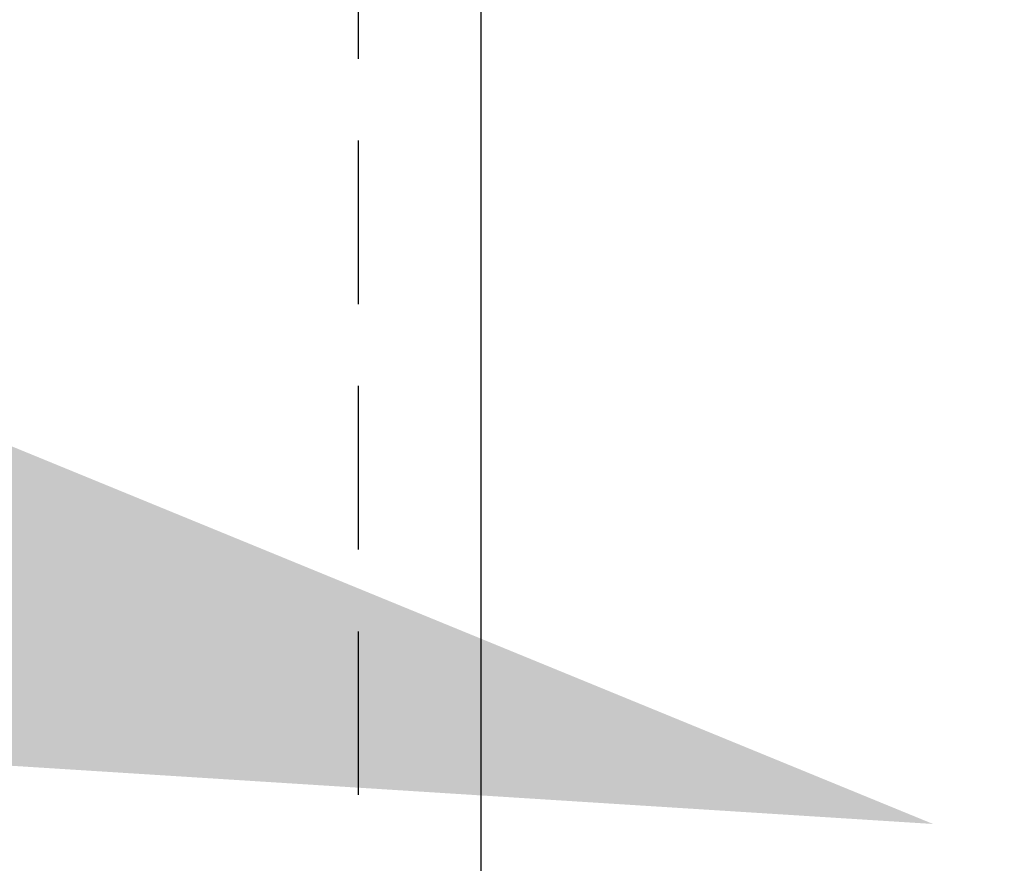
# Model space of a CAD drawing. Header units: feet. Extents: x -114 to 1432, y 355 to 669.
# Tile 65 of 197: x 173.64 to 175.15, y 454.49 to 455.78. Entities that reach past the tile are written whole.
import ezdxf
from ezdxf import colors
from ezdxf.entities.mleader import LeaderData, LeaderLine
from ezdxf.math import Vec2, Vec3

# ---------------------------------------------------------------- set-up
doc = ezdxf.new("R2010")
doc.units = ezdxf.units.FT
doc.header["$MEASUREMENT"] = 0
doc.linetypes.add('DOT', pattern=[0.25, 0, -0.25])
doc.linetypes.add('HIDDEN', pattern=[0.375, 0.25, -0.125])
for name, color, linetype in [('A-BULLETINBOARD', 3, 'Continuous'), ('A-HIDDEN', 8, 'DOT'), ('A-POSTS&BEAMS', 5, 'Continuous'), ('G-ANNO-TXT', 7, 'Continuous')]:
    doc.layers.add(name, color=color, linetype=linetype)
doc.styles.add('Arial', font='arial.ttf')

msp = doc.modelspace()

# ---------------------------------------------------------------- linework, layer by layer
at = {"layer": 'A-BULLETINBOARD', "linetype": 'Continuous'}
msp.add_lwpolyline([(174.3503, 446.1584), (174.3503, 494.1584), (126.3503, 494.1584), (126.3503, 446.1584)], close=True, dxfattribs=at)
at = {"layer": 'A-HIDDEN', "linetype": 'HIDDEN'}
msp.add_lwpolyline([(174.1628, 446.3459), (174.1628, 493.9709), (126.5378, 493.9709), (126.5378, 446.3459)], close=True, dxfattribs=at)
at = {"layer": 'A-POSTS&BEAMS'}
msp.add_lwpolyline([(174.3503, 442.6803), (174.3503, 506.1584), (181.8503, 506.1584), (181.8503, 442.7076)], dxfattribs=at)

# ---------------------------------------------------------------- leaders
at = {"layer": 'G-ANNO-TXT'}
ml = msp.add_multileader_mtext('Standard', dxfattribs=at)
ml.set_content('\\A1;{\\H0.7x;\\S3/16;}"%%Cx2.5" LAG\\PSCREW (TYP.)', color=7, style='Arial')
ml.set_leader_properties(color=2, linetype='ByLayer', lineweight=-1)
ml.build(insert=Vec2(0, 0))
ml.multileader.update_dxf_attribs({"dogleg_length": 0.125, "arrow_head_size": 2.88, "scale": 18})
ctx = ml.context
ctx.base_point, ctx.scale, ctx.char_height, ctx.arrow_head_size, ctx.landing_gap_size, ctx.plane_origin = Vec3(138.1359, 463.5541), 18, 2.34, 2.88, 1.8, Vec3(176.646, 476.1584)
ctx.text_align_type = 1
notes = []
notes.append((ctx, [(0, (1, 1, 0), (135.8859, 463.5541), (1, 0), 2.25, [(0, [(175.0408, 454.5516)], 0, []), (1, [(126.7848, 454.2633)], 0, [])])]))
ctx.mtext.insert, ctx.mtext.alignment, ctx.mtext.flow_direction = Vec3(151.0629, 465.0681), 2, 5
for ctx, leaders in notes:
    for number, flags, end, landing, length, lines in leaders:
        leader = LeaderData()
        leader.index, (leader.has_last_leader_line, leader.has_dogleg_vector, leader.attachment_direction) = number, flags
        leader.last_leader_point, leader.dogleg_vector, leader.dogleg_length = Vec3(end), Vec3(landing), length
        for number, points, colour, breaks in lines:
            line = LeaderLine()
            line.index, line.vertices, line.color, line.breaks = number, Vec3.list(points), colors.encode_raw_color(colour), breaks
            leader.lines.append(line)
        ctx.leaders.append(leader)

doc.saveas('drawing.dxf')
